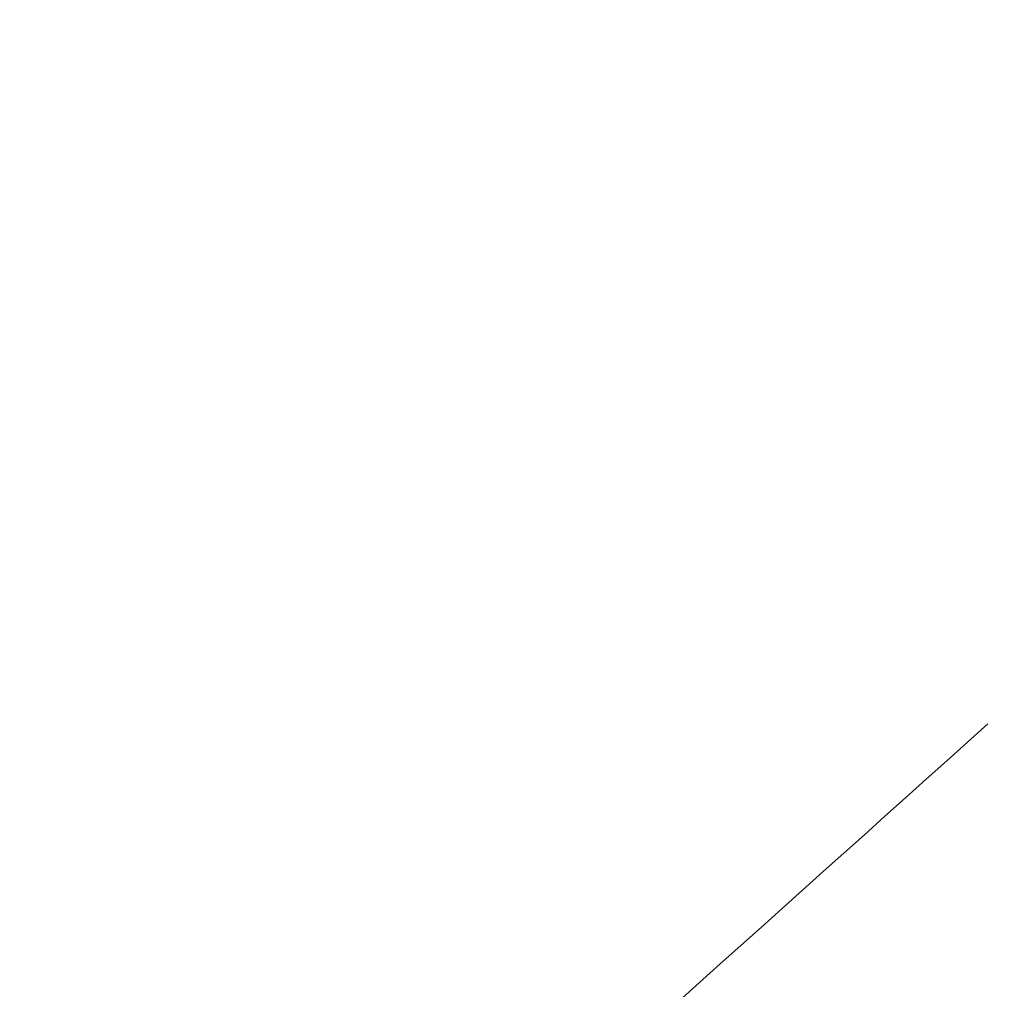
# Model space of a CAD drawing. Header units: millimetres. Extents: x -130 to 129, y 0 to 422.
# Tile 86 of 256: x -17.351 to -17.073, y 278.23 to 278.504. Entities that reach past the tile are written whole.
import ezdxf

# ---------------------------------------------------------------- set-up
doc = ezdxf.new("R2010")
doc.units = ezdxf.units.MM
doc.layers.add('Capa 01', color=7, linetype='Continuous')
doc.layers.add('NEGRO', color=7, linetype='Continuous', true_color=0x363535)

# ---------------------------------------------------------------- blocks, each defined once
blk = doc.blocks.new('DOME 29912')
at = {"layer": 'NEGRO', "extrusion": (0, 0, -1)}
for centre, radius, start, end in [((0.70326, 292.99769, -160.3761), 28.25, 53.949154, 233.949154), ((0.70326, 292.99769, -161.3761), 28.25, 53.949154, 233.949154), ((0.70326, 292.99769, -160.73517), 18.6, 307.465621, 90.036002), ((0.70326, 292.99769, -166), 17.5, 271.673247, 341.718304), ((0.70326, 292.99769, -150), 17.5, 271.673247, 341.718304)]:
    blk.add_arc(centre, radius, start, end, dxfattribs=at)
at = {"layer": 'NEGRO'}
for centre, radius, start, end in [((-0.70326, 292.99769, 159.3761), 28.25, 306.050846, 126.050846), ((-0.70326, 292.99769, 134), 17.5, 198.281696, 269.963998)]:
    blk.add_arc(centre, radius, start, end, dxfattribs=at)
for points, weights, knots in [([(-18.58626, 282.7137, 117), (-18.58626, 282.7137, 116.94439), (-18.58468, 282.71024, 116.88952), (-18.57844, 282.69663, 116.77978), (-18.57378, 282.68652, 116.72503), (-18.56432, 282.66623, 116.64218), (-18.56077, 282.65864, 116.61451), (-18.55281, 282.64174, 116.55894), (-18.54841, 282.63243, 116.53104), (-18.5341, 282.60239, 116.44817), (-18.52304, 282.57939, 116.39342), (-18.49789, 282.52783, 116.28476), (-18.48384, 282.49935, 116.23091), (-18.45279, 282.43727, 116.12408), (-18.43583, 282.40374, 116.07113), (-18.39902, 282.33202, 115.96621), (-18.37937, 282.29417, 115.91468), (-18.33788, 282.21534, 115.81389), (-18.31603, 282.17432, 115.76452), (-18.24766, 282.04762, 115.62004), (-18.19781, 281.95733, 115.52716), (-18.11704, 281.81484, 115.39276), (-18.08931, 281.76649, 115.34904), (-18.03204, 281.66789, 115.26337), (-18.00246, 281.61756, 115.22133), (-17.91184, 281.46531, 115.09879), (-17.84846, 281.36125, 115.02101), (-17.71658, 281.15003, 114.87337), (-17.64812, 281.04286, 114.80336), (-17.4369, 280.72019, 114.60579), (-17.28549, 280.49876, 114.48692), (-17.04217, 280.16019, 114.32881), (-16.95912, 280.04721, 114.2798), (-16.78831, 279.82036, 114.18907), (-16.70117, 279.70725, 114.14755), (-16.43619, 279.37128, 114.03546), (-16.25164, 279.14747, 113.97534), (-15.86872, 278.70452, 113.88873), (-15.67027, 278.48488, 113.86144), (-15.4626, 278.26566, 113.85355)], [0.623466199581, 0.623465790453, 0.62386546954, 0.625387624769, 0.626510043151, 0.628665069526, 0.629461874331, 0.631199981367, 0.632141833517, 0.635122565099, 0.637326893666, 0.642047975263, 0.644564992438, 0.649822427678, 0.652563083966, 0.658203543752, 0.661079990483, 0.666872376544, 0.669793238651, 0.678588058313, 0.684491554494, 0.69331983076, 0.696258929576, 0.702122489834, 0.705052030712, 0.713774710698, 0.719482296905, 0.730691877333, 0.73619412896, 0.752415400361, 0.762849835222, 0.778019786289, 0.782999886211, 0.792795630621, 0.797575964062, 0.811593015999, 0.820507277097, 0.837581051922, 0.845739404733, 0.853553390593], [0, 0, 0, 0, 0.000230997, 0.000230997, 0.000461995, 0.000461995, 0.000577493, 0.000577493, 0.000692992, 0.000692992, 0.000923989, 0.000923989, 0.001154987, 0.001154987, 0.001385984, 0.001385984, 0.001616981, 0.001616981, 0.001847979, 0.001847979, 0.002309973, 0.002309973, 0.002540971, 0.002540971, 0.002771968, 0.002771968, 0.003233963, 0.003233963, 0.003695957, 0.003695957, 0.004619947, 0.004619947, 0.005081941, 0.005081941, 0.005543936, 0.005543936, 0.006467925, 0.006467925, 0.007391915, 0.007391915, 0.007391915, 0.007391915]), ([(-15.4626, 278.26566, 120.14645), (-15.67043, 278.48505, 120.13856), (-15.86889, 278.70472, 120.11124), (-16.25167, 279.1475, 120.02465), (-16.43603, 279.3711, 119.96457), (-16.70065, 279.70658, 119.85269), (-16.78764, 279.81949, 119.81126), (-16.91512, 279.98877, 119.74358), (-16.95738, 280.04554, 119.71994), (-17.04062, 280.1587, 119.67093), (-17.08161, 280.21507, 119.64555), (-17.28541, 280.49864, 119.51316), (-17.43677, 280.72, 119.39429), (-17.64756, 281.042, 119.19719), (-17.71581, 281.14883, 119.12742), (-17.84718, 281.35917, 118.98049), (-17.91025, 281.46268, 118.90319), (-18.00035, 281.614, 118.78161), (-18.0298, 281.66408, 118.73986), (-18.08725, 281.76292, 118.65414), (-18.1153, 281.81179, 118.61006), (-18.19686, 281.9556, 118.47462), (-18.2471, 282.04659, 118.3811), (-18.3159, 282.17408, 118.23577), (-18.33787, 282.21531, 118.18615), (-18.37954, 282.2945, 118.0849), (-18.39928, 282.33252, 118.03309), (-18.4359, 282.40389, 117.92862), (-18.45279, 282.43727, 117.8759), (-18.48372, 282.49911, 117.76951), (-18.49773, 282.5275, 117.71588), (-18.52281, 282.57891, 117.60765), (-18.53385, 282.60187, 117.55311), (-18.55294, 282.64196, 117.44284), (-18.56099, 282.65909, 117.3868), (-18.5737, 282.68635, 117.27584), (-18.57839, 282.69654, 117.22083), (-18.58468, 282.71023, 117.1107), (-18.58626, 282.7137, 117.05569), (-18.58626, 282.7137, 117)], [0.853553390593, 0.845733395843, 0.837573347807, 0.820506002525, 0.811599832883, 0.797603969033, 0.792832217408, 0.785500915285, 0.78302414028, 0.778033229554, 0.775519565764, 0.762856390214, 0.752422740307, 0.736237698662, 0.730753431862, 0.71959406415, 0.713918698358, 0.705257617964, 0.702345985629, 0.696474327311, 0.693507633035, 0.684605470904, 0.678658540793, 0.669810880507, 0.666874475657, 0.661055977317, 0.658164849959, 0.65255038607, 0.649821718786, 0.64458550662, 0.642077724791, 0.637371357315, 0.635172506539, 0.631204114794, 0.629426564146, 0.626528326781, 0.625398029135, 0.623866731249, 0.623465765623, 0.623466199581], [0, 0, 0, 0, 0.000915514, 0.000915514, 0.001831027, 0.001831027, 0.002288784, 0.002288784, 0.002517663, 0.002517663, 0.002746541, 0.002746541, 0.003662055, 0.003662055, 0.004119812, 0.004119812, 0.004577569, 0.004577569, 0.004806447, 0.004806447, 0.005035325, 0.005035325, 0.005493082, 0.005493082, 0.005721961, 0.005721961, 0.005950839, 0.005950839, 0.006179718, 0.006179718, 0.006408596, 0.006408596, 0.006637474, 0.006637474, 0.006866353, 0.006866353, 0.007095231, 0.007095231, 0.00732411, 0.00732411, 0.00732411, 0.00732411])]:
    blk.add_rational_spline(points, weights, degree=3, knots=knots, dxfattribs=at)
for points in [[(-17.07778, 278.30499, 156), (-23.03214, 272.9622, 156)], [(-17.07778, 278.30499, 157.5), (-23.03214, 272.9622, 157.5)], [(-17.07778, 278.30499, 156), (-17.07778, 278.30499, 157.5)]]:
    blk.add_open_spline(points, degree=1, dxfattribs=at)

msp = doc.modelspace()

# ---------------------------------------------------------------- block references
at = {"layer": 'Capa 01'}
msp.add_blockref('DOME 29912', (0, 0, -50), dxfattribs=at)

doc.saveas('drawing.dxf')
